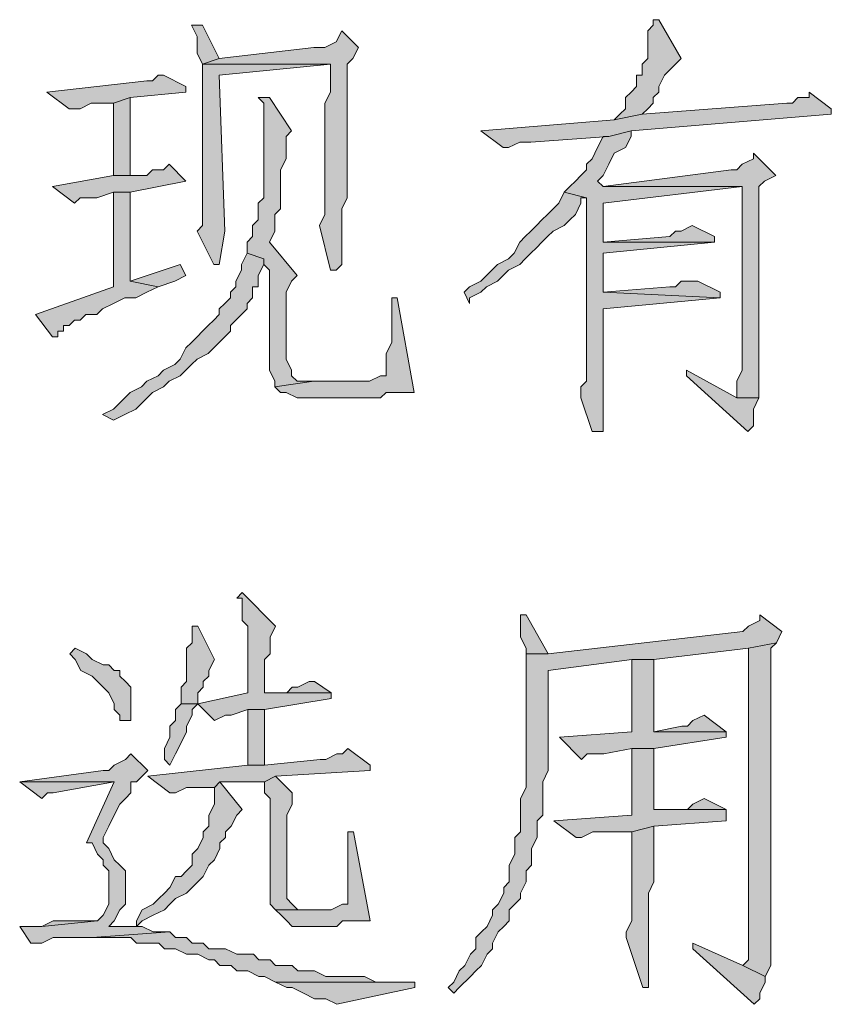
# Model space of a CAD drawing. Extents: x 566443 to 590371, y 3845226 to 3876576.
# Tile 18 of 221: x 586419.12 to 586425.29, y 3853869.07 to 3853876.56. Entities that reach past the tile are written whole.
import ezdxf

# ---------------------------------------------------------------- set-up
doc = ezdxf.new("R2010")
doc.units = 0
doc.layers.add('C00-00-00', color=7, linetype='CONTINUOUS')

msp = doc.modelspace()

# ---------------------------------------------------------------- hatches: boundary and pattern name
at = {"layer": 'C00-00-00'}
h = msp.add_hatch(color=256, dxfattribs=at)
h.dxf.hatch_style = 2
h.paths.add_polyline_path([(586420.5074, 3853876.5169), (586420.4228, 3853876.5169), (586420.4651, 3853876.4323), (586420.4651, 3853876.3053), (586420.5074, 3853876.2206), (586420.6344, 3853876.2629)])
h = msp.add_hatch(color=256, dxfattribs=at)
h.dxf.hatch_style = 2
h.paths.add_polyline_path([(586423.9788, 3853876.5593), (586423.9364, 3853876.5593), (586423.9364, 3853876.5169), (586423.8941, 3853876.4746), (586423.8941, 3853876.2629), (586423.8518, 3853876.2206), (586423.8518, 3853876.1359), (586423.8094, 3853876.1359), (586423.8094, 3853876.0513), (586423.7671, 3853876.0089), (586423.7248, 3853875.9666), (586423.7248, 3853875.8819), (586423.6824, 3853875.8396), (586423.6401, 3853875.7973), (586423.8518, 3853875.8396), (586423.8941, 3853875.8819), (586423.9364, 3853875.9243), (586423.9364, 3853875.9666), (586423.9788, 3853876.0089), (586423.9788, 3853876.0513), (586424.0211, 3853876.1359), (586424.0634, 3853876.1783), (586424.1058, 3853876.2206), (586424.1481, 3853876.2629)])
h = msp.add_hatch(color=256, dxfattribs=at)
h.dxf.hatch_style = 2
h.paths.add_polyline_path([(586421.5658, 3853876.4746), (586421.5234, 3853876.3899), (586421.4388, 3853876.3476), (586421.3541, 3853876.3476), (586420.6344, 3853876.2629), (586420.5074, 3853876.2206), (586421.4811, 3853876.2206), (586421.4811, 3853876.1359), (586421.4811, 3853876.0089), (586421.4388, 3853875.9243), (586421.4388, 3853875.1623), (586421.4388, 3853875.1199), (586421.4388, 3853875.0776), (586421.3964, 3853874.9929), (586421.4811, 3853874.6543), (586421.5234, 3853874.6543), (586421.5658, 3853874.6966), (586421.5658, 3853875.1199), (586421.6081, 3853875.2046), (586421.6081, 3853876.2206), (586421.6504, 3853876.2629), (586421.6928, 3853876.3476)])
h = msp.add_hatch(color=256, dxfattribs=at)
h.dxf.hatch_style = 2
h.paths.add_polyline_path([(586420.5074, 3853876.2206), (586420.5074, 3853874.9929), (586420.4651, 3853874.9506), (586420.5921, 3853874.6966), (586420.6344, 3853874.6966), (586420.6768, 3853874.9506), (586420.6344, 3853876.1359), (586421.4811, 3853876.2206)])
h = msp.add_hatch(color=256, dxfattribs=at)
h.dxf.hatch_style = 2
h.paths.add_polyline_path([(586420.2111, 3853876.1359), (586420.1688, 3853876.1359), (586420.1264, 3853876.0936), (586420.0841, 3853876.0936), (586419.3221, 3853876.0089), (586419.4914, 3853875.8819), (586419.5761, 3853875.8819), (586419.6608, 3853875.9243), (586419.8301, 3853875.9243), (586419.9571, 3853875.9666), (586420.3804, 3853876.0089), (586420.3804, 3853876.0513)])
h = msp.add_hatch(color=256, dxfattribs=at)
h.dxf.hatch_style = 2
h.paths.add_polyline_path([(586419.9571, 3853875.9666), (586419.8301, 3853875.9243), (586419.8301, 3853875.3739), (586419.9571, 3853875.3739)])
h = msp.add_hatch(color=256, dxfattribs=at)
h.dxf.hatch_style = 2
h.paths.add_polyline_path([(586421.0154, 3853875.9666), (586420.9308, 3853875.9666), (586420.9731, 3853875.9243), (586420.9731, 3853875.2046), (586420.9308, 3853875.1623), (586420.9308, 3853875.0353), (586420.8884, 3853874.9929), (586420.8884, 3853874.9083), (586420.8461, 3853874.8659), (586420.8461, 3853874.7813), (586420.9731, 3853874.7389), (586420.9731, 3853874.6966), (586421.0154, 3853874.6543), (586421.0154, 3853874.6119), (586421.0154, 3853874.5696), (586421.0154, 3853873.8923), (586421.0578, 3853873.8076), (586421.0578, 3853873.7653), (586421.3541, 3853873.8076), (586421.2271, 3853873.8076), (586421.1848, 3853873.8499), (586421.1848, 3853873.8923), (586421.1424, 3853873.9769), (586421.1424, 3853874.4849), (586421.1848, 3853874.5696), (586421.2271, 3853874.6119), (586421.0154, 3853874.8659), (586421.0578, 3853874.9506), (586421.0578, 3853875.0776), (586421.1001, 3853875.1199), (586421.1001, 3853875.4163), (586421.1424, 3853875.5009), (586421.1424, 3853875.6703), (586421.1848, 3853875.7126)])
h = msp.add_hatch(color=256, dxfattribs=at)
h.dxf.hatch_style = 2
h.paths.add_polyline_path([(586425.1218, 3853876.0089), (586425.1218, 3853875.9666), (586425.0371, 3853875.9666), (586424.9948, 3853875.9243), (586424.9524, 3853875.9243), (586423.8518, 3853875.8396), (586423.6401, 3853875.7973), (586422.6241, 3853875.7126), (586422.7934, 3853875.5856), (586422.8358, 3853875.5856), (586422.9204, 3853875.6279), (586423.0051, 3853875.6279), (586423.5978, 3853875.6703), (586423.7671, 3853875.7126), (586425.2911, 3853875.8396), (586425.2911, 3853875.8819)])
h = msp.add_hatch(color=256, dxfattribs=at)
h.dxf.hatch_style = 2
h.paths.add_polyline_path([(586423.7671, 3853875.7126), (586423.5978, 3853875.6703), (586423.5554, 3853875.6703), (586423.5131, 3853875.5856), (586423.4708, 3853875.5009), (586423.4284, 3853875.4586), (586423.4284, 3853875.4163), (586423.3861, 3853875.3739), (586423.3438, 3853875.3316), (586423.3014, 3853875.2893), (586423.2591, 3853875.2469), (586423.4284, 3853875.2046), (586423.4284, 3853874.2733), (586423.4284, 3853874.1886), (586423.4284, 3853873.8076), (586423.3861, 3853873.7653), (586423.3861, 3853873.6806), (586423.4708, 3853873.4266), (586423.5554, 3853873.4266), (586423.5554, 3853873.8499), (586423.5554, 3853874.3579), (586424.4444, 3853874.4426), (586423.5554, 3853874.4849), (586423.5554, 3853874.7813), (586424.4021, 3853874.8659), (586423.5554, 3853874.8659), (586423.5554, 3853875.1623), (586424.6138, 3853875.2893), (586423.5554, 3853875.2893), (586423.5131, 3853875.3316), (586423.5554, 3853875.3739), (586423.5978, 3853875.4586), (586423.6401, 3853875.5433), (586423.7248, 3853875.5856), (586423.7671, 3853875.6703)])
h = msp.add_hatch(color=256, dxfattribs=at)
h.dxf.hatch_style = 2
h.paths.add_polyline_path([(586424.6984, 3853875.5433), (586424.6984, 3853875.5009), (586424.6138, 3853875.4586), (586424.5714, 3853875.4163), (586424.5291, 3853875.4163), (586423.5554, 3853875.2893), (586424.6138, 3853875.2893), (586424.6138, 3853873.8923), (586424.5714, 3853873.8076), (586424.5714, 3853873.6806), (586424.7408, 3853873.6806), (586424.7408, 3853874.8659), (586424.7408, 3853874.9506), (586424.7408, 3853875.2893), (586424.7831, 3853875.3316), (586424.8678, 3853875.3739)])
h = msp.add_hatch(color=256, dxfattribs=at)
h.dxf.hatch_style = 2
h.paths.add_polyline_path([(586420.2534, 3853875.4586), (586420.2111, 3853875.4163), (586420.1264, 3853875.4163), (586420.0841, 3853875.3739), (586419.8301, 3853875.3739), (586419.3644, 3853875.2893), (586419.5338, 3853875.1623), (586419.5761, 3853875.2046), (586419.7031, 3853875.2046), (586419.8301, 3853875.2469), (586419.9571, 3853875.2469), (586420.3804, 3853875.3316)])
h = msp.add_hatch(color=256, dxfattribs=at)
h.dxf.hatch_style = 2
h.paths.add_polyline_path([(586419.9571, 3853875.2469), (586419.8301, 3853875.2469), (586419.8301, 3853874.5273), (586419.2374, 3853874.3156), (586419.3644, 3853874.1463), (586419.4068, 3853874.1463), (586419.4068, 3853874.1886), (586419.4491, 3853874.1886), (586419.4491, 3853874.2309), (586419.4914, 3853874.2309), (586419.5338, 3853874.2733), (586419.5761, 3853874.2733), (586419.6184, 3853874.3156), (586419.7031, 3853874.3156), (586419.7454, 3853874.3579), (586419.8301, 3853874.4003), (586419.9148, 3853874.4426), (586419.9994, 3853874.4426), (586420.0841, 3853874.4849), (586420.1688, 3853874.5273), (586419.9571, 3853874.5696)])
h = msp.add_hatch(color=256, dxfattribs=at)
h.dxf.hatch_style = 2
h.paths.add_polyline_path([(586423.2591, 3853875.2469), (586423.2168, 3853875.1623), (586423.1744, 3853875.1199), (586423.1321, 3853875.0776), (586423.0898, 3853875.0353), (586423.0474, 3853874.9929), (586423.0051, 3853874.9506), (586422.9628, 3853874.9083), (586422.9204, 3853874.8659), (586422.8781, 3853874.7813), (586422.8358, 3853874.7389), (586422.7511, 3853874.6966), (586422.7088, 3853874.6543), (586422.6664, 3853874.6119), (586422.6241, 3853874.5696), (586422.5394, 3853874.5273), (586422.4971, 3853874.4849), (586422.5394, 3853874.4003), (586422.5394, 3853874.4426), (586422.6241, 3853874.4849), (586422.6664, 3853874.5273), (586422.7511, 3853874.5696), (586422.7934, 3853874.6119), (586422.8358, 3853874.6543), (586422.9204, 3853874.6966), (586422.9628, 3853874.7389), (586423.0051, 3853874.7813), (586423.0474, 3853874.8236), (586423.0898, 3853874.8659), (586423.1321, 3853874.9083), (586423.1744, 3853874.9506), (586423.2591, 3853874.9929), (586423.3014, 3853875.0353), (586423.3438, 3853875.0776), (586423.3861, 3853875.1623), (586423.3861, 3853875.2046), (586423.4284, 3853875.2046)])
h = msp.add_hatch(color=256, dxfattribs=at)
h.dxf.hatch_style = 2
h.paths.add_polyline_path([(586424.2328, 3853874.9929), (586424.1481, 3853874.9506), (586424.1058, 3853874.9506), (586424.0634, 3853874.9083), (586423.5554, 3853874.8659), (586424.4021, 3853874.8659), (586424.4021, 3853874.9083)])
h = msp.add_hatch(color=256, dxfattribs=at)
h.dxf.hatch_style = 2
h.paths.add_polyline_path([(586420.8461, 3853874.7813), (586420.8038, 3853874.6966), (586420.8038, 3853874.6543), (586420.7614, 3853874.5696), (586420.7614, 3853874.5273), (586420.7191, 3853874.4849), (586420.7191, 3853874.4426), (586420.6768, 3853874.4003), (586420.6344, 3853874.3579), (586420.6344, 3853874.3156), (586420.5921, 3853874.2733), (586420.5498, 3853874.2309), (586420.5074, 3853874.1886), (586420.4651, 3853874.1463), (586420.4228, 3853874.1039), (586420.3804, 3853874.0616), (586420.3381, 3853873.9769), (586420.2958, 3853873.9346), (586420.2111, 3853873.8923), (586420.1688, 3853873.8499), (586420.0841, 3853873.8076), (586420.0418, 3853873.7653), (586419.9571, 3853873.7229), (586419.9148, 3853873.6806), (586419.8301, 3853873.5959), (586419.7454, 3853873.5536), (586419.8301, 3853873.5113), (586419.9148, 3853873.5536), (586419.9994, 3853873.5959), (586420.0418, 3853873.6383), (586420.1264, 3853873.7229), (586420.2111, 3853873.7653), (586420.2534, 3853873.8076), (586420.3381, 3853873.8499), (586420.3804, 3853873.8923), (586420.4228, 3853873.9346), (586420.4651, 3853873.9769), (586420.5498, 3853874.0193), (586420.5921, 3853874.0616), (586420.6344, 3853874.1039), (586420.6768, 3853874.1463), (586420.7191, 3853874.1886), (586420.7191, 3853874.2309), (586420.7614, 3853874.2733), (586420.8038, 3853874.3156), (586420.8461, 3853874.3579), (586420.8461, 3853874.4003), (586420.8884, 3853874.4426), (586420.8884, 3853874.5273), (586420.9308, 3853874.5273), (586420.9308, 3853874.6119), (586420.9731, 3853874.6966), (586420.9731, 3853874.7389)])
h = msp.add_hatch(color=256, dxfattribs=at)
h.dxf.hatch_style = 2
h.paths.add_polyline_path([(586420.3381, 3853874.6966), (586419.9571, 3853874.5696), (586420.1688, 3853874.5273), (586420.2958, 3853874.5696), (586420.3804, 3853874.6119)])
h = msp.add_hatch(color=256, dxfattribs=at)
h.dxf.hatch_style = 2
h.paths.add_polyline_path([(586424.2751, 3853874.5696), (586424.1481, 3853874.5696), (586424.1058, 3853874.5273), (586424.0634, 3853874.5273), (586423.5554, 3853874.4849), (586424.4444, 3853874.4426), (586424.4444, 3853874.4849)])
h = msp.add_hatch(color=256, dxfattribs=at)
h.dxf.hatch_style = 2
h.paths.add_polyline_path([(586421.9891, 3853874.4426), (586421.9468, 3853874.4426), (586421.9468, 3853874.4003), (586421.9468, 3853874.1039), (586421.9044, 3853874.0193), (586421.9044, 3853873.8499), (586421.8621, 3853873.8499), (586421.7774, 3853873.8076), (586421.3541, 3853873.8076), (586421.0578, 3853873.7653), (586421.1001, 3853873.7229), (586421.1424, 3853873.7229), (586421.2271, 3853873.6806), (586421.8621, 3853873.6806), (586421.9044, 3853873.7229), (586422.1161, 3853873.7229)])
h = msp.add_hatch(color=256, dxfattribs=at)
h.dxf.hatch_style = 2
h.paths.add_polyline_path([(586424.1904, 3853873.8923), (586424.1904, 3853873.8499), (586424.6561, 3853873.4266), (586424.6984, 3853873.4689), (586424.6984, 3853873.5959), (586424.7408, 3853873.6806), (586424.5714, 3853873.6806)])
h = msp.add_hatch(color=256, dxfattribs=at)
h.dxf.hatch_style = 2
h.paths.add_polyline_path([(586420.8092, 3853872.1989), (586420.7669, 3853872.1566), (586420.8092, 3853872.1566), (586420.8092, 3853872.0719), (586420.8092, 3853871.9873), (586420.8516, 3853871.9449), (586420.8516, 3853871.4369), (586420.4706, 3853871.3523), (586420.3436, 3853871.3523), (586420.4706, 3853871.3523), (586420.5976, 3853871.2253), (586420.6822, 3853871.2676), (586420.7246, 3853871.2676), (586420.8516, 3853871.3099), (586420.9786, 3853871.3099), (586421.4866, 3853871.3946), (586421.4866, 3853871.4369), (586420.9786, 3853871.4369), (586420.9786, 3853871.6486), (586420.9786, 3853871.6909), (586421.0209, 3853871.7333), (586421.0209, 3853871.8603), (586421.0632, 3853871.9449)])
h = msp.add_hatch(color=256, dxfattribs=at)
h.dxf.hatch_style = 2
h.paths.add_polyline_path([(586424.7462, 3853872.0296), (586424.7462, 3853871.9873), (586424.6616, 3853871.9449), (586424.6192, 3853871.9026), (586423.1376, 3853871.7333), (586422.9682, 3853871.7333), (586422.9682, 3853871.6909), (586422.9682, 3853870.7173), (586422.9259, 3853870.6326), (586422.9259, 3853870.5903), (586422.9259, 3853870.5056), (586422.9259, 3853870.3786), (586422.8836, 3853870.3363), (586422.8836, 3853870.2093), (586422.8412, 3853870.1246), (586422.8412, 3853869.9976), (586422.7989, 3853869.9553), (586422.7989, 3853869.9129), (586422.7566, 3853869.8283), (586422.7142, 3853869.7859), (586422.7142, 3853869.7436), (586422.6719, 3853869.6589), (586422.6296, 3853869.6166), (586422.5872, 3853869.5743), (586422.5872, 3853869.4896), (586422.5449, 3853869.4473), (586422.5026, 3853869.3626), (586422.4602, 3853869.3203), (586422.4179, 3853869.2356), (586422.3756, 3853869.1933), (586422.4179, 3853869.1509), (586422.4602, 3853869.1933), (586422.5449, 3853869.2779), (586422.5872, 3853869.3203), (586422.6296, 3853869.3626), (586422.6719, 3853869.4473), (586422.7142, 3853869.4896), (586422.7142, 3853869.5319), (586422.7566, 3853869.6166), (586422.7989, 3853869.6589), (586422.8412, 3853869.7013), (586422.8412, 3853869.7859), (586422.8836, 3853869.8283), (586422.9259, 3853869.8706), (586422.9259, 3853869.9129), (586422.9682, 3853869.9976), (586422.9682, 3853870.0823), (586423.0106, 3853870.1246), (586423.0106, 3853870.2516), (586423.0529, 3853870.3363), (586423.0529, 3853870.4633), (586423.0952, 3853870.5056), (586423.0952, 3853870.7596), (586423.1376, 3853870.8443), (586423.1376, 3853871.6063), (586423.7726, 3853871.6909), (586423.9419, 3853871.6909), (586424.6616, 3853871.7756), (586424.8732, 3853871.8179), (586424.9156, 3853871.9026)])
h = msp.add_hatch(color=256, dxfattribs=at)
h.dxf.hatch_style = 2
h.paths.add_polyline_path([(586422.9682, 3853872.0296), (586422.9259, 3853872.0296), (586422.9259, 3853871.9449), (586422.9259, 3853871.8603), (586422.9682, 3853871.7756), (586422.9682, 3853871.7333), (586423.1376, 3853871.7333)])
h = msp.add_hatch(color=256, dxfattribs=at)
h.dxf.hatch_style = 2
h.paths.add_polyline_path([(586420.4706, 3853871.9449), (586420.4282, 3853871.9449), (586420.4282, 3853871.9026), (586420.4282, 3853871.8179), (586420.3859, 3853871.7756), (586420.3859, 3853871.5216), (586420.3436, 3853871.4793), (586420.3436, 3853871.3523), (586420.4706, 3853871.3523), (586420.4706, 3853871.4369), (586420.5129, 3853871.4793), (586420.5129, 3853871.5216), (586420.5552, 3853871.5639), (586420.5552, 3853871.6063), (586420.5976, 3853871.6909)])
h = msp.add_hatch(color=256, dxfattribs=at)
h.dxf.hatch_style = 2
h.paths.add_polyline_path([(586419.5392, 3853871.7756), (586419.4969, 3853871.7333), (586419.5392, 3853871.6909), (586419.5816, 3853871.6063), (586419.6662, 3853871.5639), (586419.7086, 3853871.5216), (586419.7509, 3853871.4793), (586419.7932, 3853871.4369), (586419.8356, 3853871.3523), (586419.8356, 3853871.3099), (586419.8779, 3853871.2676), (586419.8779, 3853871.2253), (586419.9626, 3853871.2253), (586419.9626, 3853871.4793), (586419.9202, 3853871.5216), (586419.8779, 3853871.5639), (586419.8779, 3853871.6063), (586419.8356, 3853871.6063), (586419.7932, 3853871.6486), (586419.7509, 3853871.6486), (586419.6662, 3853871.6909), (586419.6239, 3853871.7333)])
h = msp.add_hatch(color=256, dxfattribs=at)
h.dxf.hatch_style = 2
h.paths.add_polyline_path([(586424.8732, 3853871.8179), (586424.6616, 3853871.7756), (586424.6616, 3853869.4049), (586424.6192, 3853869.3626), (586424.7886, 3853869.2779), (586424.8309, 3853869.3626), (586424.8309, 3853871.0136), (586424.8309, 3853871.0559), (586424.8309, 3853871.7756)])
h = msp.add_hatch(color=256, dxfattribs=at)
h.dxf.hatch_style = 2
h.paths.add_polyline_path([(586423.9419, 3853871.6909), (586423.7726, 3853871.6909), (586423.7726, 3853871.6486), (586423.7726, 3853871.1406), (586423.2222, 3853871.0983), (586423.3916, 3853870.9289), (586423.4339, 3853870.9713), (586423.5609, 3853870.9713), (586423.7726, 3853871.0136), (586423.9419, 3853871.0136), (586424.4922, 3853871.0983), (586424.4922, 3853871.1406), (586423.9419, 3853871.1406)])
h = msp.add_hatch(color=256, dxfattribs=at)
h.dxf.hatch_style = 2
h.paths.add_polyline_path([(586421.3596, 3853871.5216), (586421.3172, 3853871.5216), (586421.2326, 3853871.4793), (586421.1902, 3853871.4793), (586421.1479, 3853871.4369), (586420.9786, 3853871.4369), (586421.4866, 3853871.4369)])
h = msp.add_hatch(color=256, dxfattribs=at)
h.dxf.hatch_style = 2
h.paths.add_polyline_path([(586420.3436, 3853871.3523), (586420.3012, 3853871.3099), (586420.3012, 3853871.2253), (586420.2589, 3853871.1829), (586420.2589, 3853871.0983), (586420.2166, 3853871.0136), (586420.2166, 3853870.9289), (586420.2589, 3853870.8866), (586420.3012, 3853870.9713), (586420.3436, 3853871.0559), (586420.3859, 3853871.1406), (586420.3859, 3853871.1829), (586420.4282, 3853871.2676), (586420.4282, 3853871.3099), (586420.4706, 3853871.3523)])
h = msp.add_hatch(color=256, dxfattribs=at)
h.dxf.hatch_style = 2
h.paths.add_polyline_path([(586420.9786, 3853871.3099), (586420.8516, 3853871.3099), (586420.8516, 3853870.8866), (586420.9786, 3853870.8866), (586420.9786, 3853870.9713)])
h = msp.add_hatch(color=256, dxfattribs=at)
h.dxf.hatch_style = 2
h.paths.add_polyline_path([(586424.3229, 3853871.2676), (586424.2382, 3853871.2253), (586424.1959, 3853871.1829), (586424.1536, 3853871.1829), (586423.9419, 3853871.1406), (586424.4922, 3853871.1406)])
h = msp.add_hatch(color=256, dxfattribs=at)
h.dxf.hatch_style = 2
h.paths.add_polyline_path([(586419.9626, 3853870.9713), (586419.9202, 3853870.9289), (586419.8356, 3853870.8866), (586419.7932, 3853870.8443), (586419.7509, 3853870.8443), (586419.1159, 3853870.7596), (586419.8356, 3853870.7596), (586419.6239, 3853870.2939), (586419.6662, 3853870.2939), (586419.7086, 3853870.2093), (586419.7509, 3853870.1669), (586419.7509, 3853870.1246), (586419.7932, 3853870.0823), (586419.7932, 3853869.8283), (586419.7509, 3853869.7436), (586419.7086, 3853869.7013), (586419.2852, 3853869.6589), (586419.1159, 3853869.6589), (586419.2006, 3853869.5319), (586419.2429, 3853869.5319), (586419.2852, 3853869.5319), (586419.3699, 3853869.5743), (586419.6662, 3853869.5743), (586420.2589, 3853869.6166), (586420.1319, 3853869.6166), (586420.0472, 3853869.6589), (586419.7932, 3853869.6589), (586419.8356, 3853869.7013), (586419.8779, 3853869.7859), (586419.9202, 3853869.8283), (586419.9202, 3853870.0823), (586419.8779, 3853870.1246), (586419.8356, 3853870.1669), (586419.7932, 3853870.2516), (586419.7509, 3853870.2939), (586419.7509, 3853870.3363), (586419.7932, 3853870.4209), (586419.8356, 3853870.5056), (586419.8779, 3853870.5903), (586419.9202, 3853870.6326), (586419.9626, 3853870.6749), (586419.9626, 3853870.7596), (586420.0049, 3853870.7596), (586420.0896, 3853870.8443)])
h = msp.add_hatch(color=256, dxfattribs=at)
h.dxf.hatch_style = 2
h.paths.add_polyline_path([(586421.6136, 3853871.0136), (586421.5712, 3853870.9713), (586421.5289, 3853870.9713), (586421.4442, 3853870.9289), (586421.4019, 3853870.9289), (586420.9786, 3853870.8866), (586420.8516, 3853870.8866), (586420.0896, 3853870.8019), (586420.2589, 3853870.6749), (586420.3012, 3853870.6749), (586420.3859, 3853870.7173), (586420.5976, 3853870.7173), (586420.6399, 3853870.7596), (586420.9786, 3853870.7596), (586421.0632, 3853870.8019), (586421.7829, 3853870.8443), (586421.7829, 3853870.8866)])
h = msp.add_hatch(color=256, dxfattribs=at)
h.dxf.hatch_style = 2
h.paths.add_polyline_path([(586423.9419, 3853871.0136), (586423.7726, 3853871.0136), (586423.7726, 3853870.9713), (586423.7726, 3853870.5056), (586423.1799, 3853870.4633), (586423.3492, 3853870.3363), (586423.3916, 3853870.3363), (586423.4762, 3853870.3786), (586423.7726, 3853870.3786), (586423.9419, 3853870.4209), (586424.4922, 3853870.4633), (586424.4922, 3853870.5479), (586423.9419, 3853870.5479)])
h = msp.add_hatch(color=256, dxfattribs=at)
h.dxf.hatch_style = 2
h.paths.add_polyline_path([(586421.0632, 3853870.8019), (586420.9786, 3853870.7596), (586420.9786, 3853870.6749), (586421.0209, 3853870.6326), (586421.0209, 3853869.8283), (586421.0632, 3853869.7859), (586421.3172, 3853869.7859), (586421.2326, 3853869.7859), (586421.1902, 3853869.8283), (586421.1479, 3853869.8706), (586421.1479, 3853870.5056), (586421.1902, 3853870.5903), (586421.1902, 3853870.6749)])
h = msp.add_hatch(color=256, dxfattribs=at)
h.dxf.hatch_style = 2
h.paths.add_polyline_path([(586419.1159, 3853870.7596), (586419.2852, 3853870.6326), (586419.3276, 3853870.6749), (586419.3699, 3853870.6749), (586419.8356, 3853870.7596)])
h = msp.add_hatch(color=256, dxfattribs=at)
h.dxf.hatch_style = 2
h.paths.add_polyline_path([(586420.6399, 3853870.7596), (586420.5976, 3853870.7173), (586420.5976, 3853870.5903), (586420.5552, 3853870.5056), (586420.5552, 3853870.4209), (586420.5129, 3853870.3786), (586420.5129, 3853870.3363), (586420.4706, 3853870.2516), (586420.4282, 3853870.2093), (586420.4282, 3853870.1246), (586420.3859, 3853870.0823), (586420.3436, 3853870.0399), (586420.3012, 3853870.0399), (586420.2589, 3853869.9553), (586420.2166, 3853869.9129), (586420.1742, 3853869.8706), (586420.1319, 3853869.8283), (586420.0472, 3853869.7859), (586420.0049, 3853869.7013), (586420.0049, 3853869.6589), (586420.0472, 3853869.7013), (586420.1319, 3853869.7436), (586420.2166, 3853869.7859), (586420.2589, 3853869.8283), (586420.3012, 3853869.8706), (586420.3859, 3853869.9129), (586420.4282, 3853869.9553), (586420.4706, 3853869.9976), (586420.5129, 3853870.0399), (586420.5552, 3853870.1246), (586420.5976, 3853870.1669), (586420.6399, 3853870.2516), (586420.6399, 3853870.2939), (586420.6822, 3853870.3363), (586420.6822, 3853870.3786), (586420.7246, 3853870.4209), (586420.7669, 3853870.5056), (586420.8092, 3853870.5479)])
h = msp.add_hatch(color=256, dxfattribs=at)
h.dxf.hatch_style = 2
h.paths.add_polyline_path([(586424.3229, 3853870.6326), (586424.2382, 3853870.5903), (586424.1959, 3853870.5479), (586423.9419, 3853870.5479), (586424.4922, 3853870.5479)])
h = msp.add_hatch(color=256, dxfattribs=at)
h.dxf.hatch_style = 2
h.paths.add_polyline_path([(586423.9419, 3853870.4209), (586423.7726, 3853870.3786), (586423.7726, 3853869.7013), (586423.7302, 3853869.6166), (586423.7302, 3853869.5743), (586423.8572, 3853869.1933), (586423.8996, 3853869.1933), (586423.8996, 3853869.2356), (586423.8996, 3853869.9129), (586423.9419, 3853869.9976)])
h = msp.add_hatch(color=256, dxfattribs=at)
h.dxf.hatch_style = 2
h.paths.add_polyline_path([(586421.6559, 3853870.3786), (586421.6136, 3853870.3786), (586421.6136, 3853870.3363), (586421.6136, 3853869.8283), (586421.5712, 3853869.8283), (586421.4866, 3853869.7859), (586421.0632, 3853869.7859), (586421.1056, 3853869.7436), (586421.1479, 3853869.7013), (586421.1902, 3853869.6589), (586421.5289, 3853869.6589), (586421.5712, 3853869.7013), (586421.7829, 3853869.7013)])
h = msp.add_hatch(color=256, dxfattribs=at)
h.dxf.hatch_style = 2
h.paths.add_polyline_path([(586419.5392, 3853869.7013), (586419.3699, 3853869.7013), (586419.2852, 3853869.6589), (586419.7086, 3853869.7013)])
h = msp.add_hatch(color=256, dxfattribs=at)
h.dxf.hatch_style = 2
h.paths.add_polyline_path([(586420.2589, 3853869.6166), (586419.6662, 3853869.5743), (586419.9626, 3853869.5743), (586420.0049, 3853869.5319), (586420.1742, 3853869.5319), (586420.2166, 3853869.4896), (586420.3012, 3853869.4896), (586420.3859, 3853869.4473), (586420.4706, 3853869.4473), (586420.5552, 3853869.4049), (586420.5976, 3853869.4049), (586420.6399, 3853869.3626), (586420.7246, 3853869.3626), (586420.7669, 3853869.3203), (586420.8516, 3853869.3203), (586420.9362, 3853869.2779), (586420.9786, 3853869.2779), (586421.0632, 3853869.2356), (586422.0369, 3853869.2356), (586421.9522, 3853869.2356), (586421.8252, 3853869.2356), (586421.7406, 3853869.2779), (586421.4442, 3853869.2779), (586421.3596, 3853869.3203), (586421.2326, 3853869.3203), (586421.1902, 3853869.3626), (586421.0632, 3853869.3626), (586421.0209, 3853869.4049), (586420.9362, 3853869.4049), (586420.8939, 3853869.4473), (586420.7669, 3853869.4473), (586420.6822, 3853869.4896), (586420.5552, 3853869.4896), (586420.5129, 3853869.5319), (586420.4282, 3853869.5319), (586420.3859, 3853869.5743), (586420.3012, 3853869.5743)])
h = msp.add_hatch(color=256, dxfattribs=at)
h.dxf.hatch_style = 2
h.paths.add_polyline_path([(586424.2382, 3853869.5319), (586424.2382, 3853869.4896), (586424.7039, 3853869.0663), (586424.7462, 3853869.1086), (586424.7462, 3853869.1509), (586424.7886, 3853869.2356), (586424.7886, 3853869.2779), (586424.6192, 3853869.3626)])
h = msp.add_hatch(color=256, dxfattribs=at)
h.dxf.hatch_style = 2
h.paths.add_polyline_path([(586422.1216, 3853869.2356), (586421.0632, 3853869.2356), (586421.1479, 3853869.1933), (586421.1902, 3853869.1933), (586421.2749, 3853869.1509), (586421.3596, 3853869.1086), (586421.4442, 3853869.1086), (586421.5289, 3853869.0663), (586422.1216, 3853869.1933)])

# ---------------------------------------------------------------- linework, layer by layer
at = {"layer": 'C00-00-00', "lineweight": 0}
for points in [[(586420.5074, 3853876.5169), (586420.4228, 3853876.5169), (586420.4651, 3853876.4323), (586420.4651, 3853876.3053), (586420.5074, 3853876.2206), (586420.6344, 3853876.2629)], [(586423.9788, 3853876.5593), (586423.9364, 3853876.5593), (586423.9364, 3853876.5169), (586423.8941, 3853876.4746), (586423.8941, 3853876.2629), (586423.8518, 3853876.2206), (586423.8518, 3853876.1359), (586423.8094, 3853876.1359), (586423.8094, 3853876.0513), (586423.7671, 3853876.0089), (586423.7248, 3853875.9666), (586423.7248, 3853875.8819), (586423.6824, 3853875.8396), (586423.6401, 3853875.7973), (586423.8518, 3853875.8396), (586423.8941, 3853875.8819), (586423.9364, 3853875.9243), (586423.9364, 3853875.9666), (586423.9788, 3853876.0089), (586423.9788, 3853876.0513), (586424.0211, 3853876.1359), (586424.0634, 3853876.1783), (586424.1058, 3853876.2206), (586424.1481, 3853876.2629)], [(586421.5658, 3853876.4746), (586421.5234, 3853876.3899), (586421.4388, 3853876.3476), (586421.3541, 3853876.3476), (586420.6344, 3853876.2629), (586420.5074, 3853876.2206), (586421.4811, 3853876.2206), (586421.4811, 3853876.1359), (586421.4811, 3853876.0089), (586421.4388, 3853875.9243), (586421.4388, 3853875.1623), (586421.4388, 3853875.1199), (586421.4388, 3853875.0776), (586421.3964, 3853874.9929), (586421.4811, 3853874.6543), (586421.5234, 3853874.6543), (586421.5658, 3853874.6966), (586421.5658, 3853875.1199), (586421.6081, 3853875.2046), (586421.6081, 3853876.2206), (586421.6504, 3853876.2629), (586421.6928, 3853876.3476)], [(586420.5074, 3853876.2206), (586420.5074, 3853874.9929), (586420.4651, 3853874.9506), (586420.5921, 3853874.6966), (586420.6344, 3853874.6966), (586420.6768, 3853874.9506), (586420.6344, 3853876.1359), (586421.4811, 3853876.2206)], [(586420.2111, 3853876.1359), (586420.1688, 3853876.1359), (586420.1264, 3853876.0936), (586420.0841, 3853876.0936), (586419.3221, 3853876.0089), (586419.4914, 3853875.8819), (586419.5761, 3853875.8819), (586419.6608, 3853875.9243), (586419.8301, 3853875.9243), (586419.9571, 3853875.9666), (586420.3804, 3853876.0089), (586420.3804, 3853876.0513)], [(586419.9571, 3853875.9666), (586419.8301, 3853875.9243), (586419.8301, 3853875.3739), (586419.9571, 3853875.3739)], [(586421.0154, 3853875.9666), (586420.9308, 3853875.9666), (586420.9731, 3853875.9243), (586420.9731, 3853875.2046), (586420.9308, 3853875.1623), (586420.9308, 3853875.0353), (586420.8884, 3853874.9929), (586420.8884, 3853874.9083), (586420.8461, 3853874.8659), (586420.8461, 3853874.7813), (586420.9731, 3853874.7389), (586420.9731, 3853874.6966), (586421.0154, 3853874.6543), (586421.0154, 3853874.6119), (586421.0154, 3853874.5696), (586421.0154, 3853873.8923), (586421.0578, 3853873.8076), (586421.0578, 3853873.7653), (586421.3541, 3853873.8076), (586421.2271, 3853873.8076), (586421.1848, 3853873.8499), (586421.1848, 3853873.8923), (586421.1424, 3853873.9769), (586421.1424, 3853874.4849), (586421.1848, 3853874.5696), (586421.2271, 3853874.6119), (586421.0154, 3853874.8659), (586421.0578, 3853874.9506), (586421.0578, 3853875.0776), (586421.1001, 3853875.1199), (586421.1001, 3853875.4163), (586421.1424, 3853875.5009), (586421.1424, 3853875.6703), (586421.1848, 3853875.7126)], [(586425.1218, 3853876.0089), (586425.1218, 3853875.9666), (586425.0371, 3853875.9666), (586424.9948, 3853875.9243), (586424.9524, 3853875.9243), (586423.8518, 3853875.8396), (586423.6401, 3853875.7973), (586422.6241, 3853875.7126), (586422.7934, 3853875.5856), (586422.8358, 3853875.5856), (586422.9204, 3853875.6279), (586423.0051, 3853875.6279), (586423.5978, 3853875.6703), (586423.7671, 3853875.7126), (586425.2911, 3853875.8396), (586425.2911, 3853875.8819)], [(586423.7671, 3853875.7126), (586423.5978, 3853875.6703), (586423.5554, 3853875.6703), (586423.5131, 3853875.5856), (586423.4708, 3853875.5009), (586423.4284, 3853875.4586), (586423.4284, 3853875.4163), (586423.3861, 3853875.3739), (586423.3438, 3853875.3316), (586423.3014, 3853875.2893), (586423.2591, 3853875.2469), (586423.4284, 3853875.2046), (586423.4284, 3853874.2733), (586423.4284, 3853874.1886), (586423.4284, 3853873.8076), (586423.3861, 3853873.7653), (586423.3861, 3853873.6806), (586423.4708, 3853873.4266), (586423.5554, 3853873.4266), (586423.5554, 3853873.8499), (586423.5554, 3853874.3579), (586424.4444, 3853874.4426), (586423.5554, 3853874.4849), (586423.5554, 3853874.7813), (586424.4021, 3853874.8659), (586423.5554, 3853874.8659), (586423.5554, 3853875.1623), (586424.6138, 3853875.2893), (586423.5554, 3853875.2893), (586423.5131, 3853875.3316), (586423.5554, 3853875.3739), (586423.5978, 3853875.4586), (586423.6401, 3853875.5433), (586423.7248, 3853875.5856), (586423.7671, 3853875.6703)], [(586424.6984, 3853875.5433), (586424.6984, 3853875.5009), (586424.6138, 3853875.4586), (586424.5714, 3853875.4163), (586424.5291, 3853875.4163), (586423.5554, 3853875.2893), (586424.6138, 3853875.2893), (586424.6138, 3853873.8923), (586424.5714, 3853873.8076), (586424.5714, 3853873.6806), (586424.7408, 3853873.6806), (586424.7408, 3853874.8659), (586424.7408, 3853874.9506), (586424.7408, 3853875.2893), (586424.7831, 3853875.3316), (586424.8678, 3853875.3739)], [(586420.2534, 3853875.4586), (586420.2111, 3853875.4163), (586420.1264, 3853875.4163), (586420.0841, 3853875.3739), (586419.8301, 3853875.3739), (586419.3644, 3853875.2893), (586419.5338, 3853875.1623), (586419.5761, 3853875.2046), (586419.7031, 3853875.2046), (586419.8301, 3853875.2469), (586419.9571, 3853875.2469), (586420.3804, 3853875.3316)], [(586419.9571, 3853875.2469), (586419.8301, 3853875.2469), (586419.8301, 3853874.5273), (586419.2374, 3853874.3156), (586419.3644, 3853874.1463), (586419.4068, 3853874.1463), (586419.4068, 3853874.1886), (586419.4491, 3853874.1886), (586419.4491, 3853874.2309), (586419.4914, 3853874.2309), (586419.5338, 3853874.2733), (586419.5761, 3853874.2733), (586419.6184, 3853874.3156), (586419.7031, 3853874.3156), (586419.7454, 3853874.3579), (586419.8301, 3853874.4003), (586419.9148, 3853874.4426), (586419.9994, 3853874.4426), (586420.0841, 3853874.4849), (586420.1688, 3853874.5273), (586419.9571, 3853874.5696)], [(586423.2591, 3853875.2469), (586423.2168, 3853875.1623), (586423.1744, 3853875.1199), (586423.1321, 3853875.0776), (586423.0898, 3853875.0353), (586423.0474, 3853874.9929), (586423.0051, 3853874.9506), (586422.9628, 3853874.9083), (586422.9204, 3853874.8659), (586422.8781, 3853874.7813), (586422.8358, 3853874.7389), (586422.7511, 3853874.6966), (586422.7088, 3853874.6543), (586422.6664, 3853874.6119), (586422.6241, 3853874.5696), (586422.5394, 3853874.5273), (586422.4971, 3853874.4849), (586422.5394, 3853874.4003), (586422.5394, 3853874.4426), (586422.6241, 3853874.4849), (586422.6664, 3853874.5273), (586422.7511, 3853874.5696), (586422.7934, 3853874.6119), (586422.8358, 3853874.6543), (586422.9204, 3853874.6966), (586422.9628, 3853874.7389), (586423.0051, 3853874.7813), (586423.0474, 3853874.8236), (586423.0898, 3853874.8659), (586423.1321, 3853874.9083), (586423.1744, 3853874.9506), (586423.2591, 3853874.9929), (586423.3014, 3853875.0353), (586423.3438, 3853875.0776), (586423.3861, 3853875.1623), (586423.3861, 3853875.2046), (586423.4284, 3853875.2046)], [(586424.2328, 3853874.9929), (586424.1481, 3853874.9506), (586424.1058, 3853874.9506), (586424.0634, 3853874.9083), (586423.5554, 3853874.8659), (586424.4021, 3853874.8659), (586424.4021, 3853874.9083)], [(586420.8461, 3853874.7813), (586420.8038, 3853874.6966), (586420.8038, 3853874.6543), (586420.7614, 3853874.5696), (586420.7614, 3853874.5273), (586420.7191, 3853874.4849), (586420.7191, 3853874.4426), (586420.6768, 3853874.4003), (586420.6344, 3853874.3579), (586420.6344, 3853874.3156), (586420.5921, 3853874.2733), (586420.5498, 3853874.2309), (586420.5074, 3853874.1886), (586420.4651, 3853874.1463), (586420.4228, 3853874.1039), (586420.3804, 3853874.0616), (586420.3381, 3853873.9769), (586420.2958, 3853873.9346), (586420.2111, 3853873.8923), (586420.1688, 3853873.8499), (586420.0841, 3853873.8076), (586420.0418, 3853873.7653), (586419.9571, 3853873.7229), (586419.9148, 3853873.6806), (586419.8301, 3853873.5959), (586419.7454, 3853873.5536), (586419.8301, 3853873.5113), (586419.9148, 3853873.5536), (586419.9994, 3853873.5959), (586420.0418, 3853873.6383), (586420.1264, 3853873.7229), (586420.2111, 3853873.7653), (586420.2534, 3853873.8076), (586420.3381, 3853873.8499), (586420.3804, 3853873.8923), (586420.4228, 3853873.9346), (586420.4651, 3853873.9769), (586420.5498, 3853874.0193), (586420.5921, 3853874.0616), (586420.6344, 3853874.1039), (586420.6768, 3853874.1463), (586420.7191, 3853874.1886), (586420.7191, 3853874.2309), (586420.7614, 3853874.2733), (586420.8038, 3853874.3156), (586420.8461, 3853874.3579), (586420.8461, 3853874.4003), (586420.8884, 3853874.4426), (586420.8884, 3853874.5273), (586420.9308, 3853874.5273), (586420.9308, 3853874.6119), (586420.9731, 3853874.6966), (586420.9731, 3853874.7389)], [(586420.3381, 3853874.6966), (586419.9571, 3853874.5696), (586420.1688, 3853874.5273), (586420.2958, 3853874.5696), (586420.3804, 3853874.6119)], [(586424.2751, 3853874.5696), (586424.1481, 3853874.5696), (586424.1058, 3853874.5273), (586424.0634, 3853874.5273), (586423.5554, 3853874.4849), (586424.4444, 3853874.4426), (586424.4444, 3853874.4849)], [(586421.9891, 3853874.4426), (586421.9468, 3853874.4426), (586421.9468, 3853874.4003), (586421.9468, 3853874.1039), (586421.9044, 3853874.0193), (586421.9044, 3853873.8499), (586421.8621, 3853873.8499), (586421.7774, 3853873.8076), (586421.3541, 3853873.8076), (586421.0578, 3853873.7653), (586421.1001, 3853873.7229), (586421.1424, 3853873.7229), (586421.2271, 3853873.6806), (586421.8621, 3853873.6806), (586421.9044, 3853873.7229), (586422.1161, 3853873.7229)], [(586424.1904, 3853873.8923), (586424.1904, 3853873.8499), (586424.6561, 3853873.4266), (586424.6984, 3853873.4689), (586424.6984, 3853873.5959), (586424.7408, 3853873.6806), (586424.5714, 3853873.6806)], [(586420.8092, 3853872.1989), (586420.7669, 3853872.1566), (586420.8092, 3853872.1566), (586420.8092, 3853872.0719), (586420.8092, 3853871.9873), (586420.8516, 3853871.9449), (586420.8516, 3853871.4369), (586420.4706, 3853871.3523), (586420.3436, 3853871.3523), (586420.4706, 3853871.3523), (586420.5976, 3853871.2253), (586420.6822, 3853871.2676), (586420.7246, 3853871.2676), (586420.8516, 3853871.3099), (586420.9786, 3853871.3099), (586421.4866, 3853871.3946), (586421.4866, 3853871.4369), (586420.9786, 3853871.4369), (586420.9786, 3853871.6486), (586420.9786, 3853871.6909), (586421.0209, 3853871.7333), (586421.0209, 3853871.8603), (586421.0632, 3853871.9449)], [(586424.7462, 3853872.0296), (586424.7462, 3853871.9873), (586424.6616, 3853871.9449), (586424.6192, 3853871.9026), (586423.1376, 3853871.7333), (586422.9682, 3853871.7333), (586422.9682, 3853871.6909), (586422.9682, 3853870.7173), (586422.9259, 3853870.6326), (586422.9259, 3853870.5903), (586422.9259, 3853870.5056), (586422.9259, 3853870.3786), (586422.8836, 3853870.3363), (586422.8836, 3853870.2093), (586422.8412, 3853870.1246), (586422.8412, 3853869.9976), (586422.7989, 3853869.9553), (586422.7989, 3853869.9129), (586422.7566, 3853869.8283), (586422.7142, 3853869.7859), (586422.7142, 3853869.7436), (586422.6719, 3853869.6589), (586422.6296, 3853869.6166), (586422.5872, 3853869.5743), (586422.5872, 3853869.4896), (586422.5449, 3853869.4473), (586422.5026, 3853869.3626), (586422.4602, 3853869.3203), (586422.4179, 3853869.2356), (586422.3756, 3853869.1933), (586422.4179, 3853869.1509), (586422.4602, 3853869.1933), (586422.5449, 3853869.2779), (586422.5872, 3853869.3203), (586422.6296, 3853869.3626), (586422.6719, 3853869.4473), (586422.7142, 3853869.4896), (586422.7142, 3853869.5319), (586422.7566, 3853869.6166), (586422.7989, 3853869.6589), (586422.8412, 3853869.7013), (586422.8412, 3853869.7859), (586422.8836, 3853869.8283), (586422.9259, 3853869.8706), (586422.9259, 3853869.9129), (586422.9682, 3853869.9976), (586422.9682, 3853870.0823), (586423.0106, 3853870.1246), (586423.0106, 3853870.2516), (586423.0529, 3853870.3363), (586423.0529, 3853870.4633), (586423.0952, 3853870.5056), (586423.0952, 3853870.7596), (586423.1376, 3853870.8443), (586423.1376, 3853871.6063), (586423.7726, 3853871.6909), (586423.9419, 3853871.6909), (586424.6616, 3853871.7756), (586424.8732, 3853871.8179), (586424.9156, 3853871.9026)], [(586422.9682, 3853872.0296), (586422.9259, 3853872.0296), (586422.9259, 3853871.9449), (586422.9259, 3853871.8603), (586422.9682, 3853871.7756), (586422.9682, 3853871.7333), (586423.1376, 3853871.7333)], [(586420.4706, 3853871.9449), (586420.4282, 3853871.9449), (586420.4282, 3853871.9026), (586420.4282, 3853871.8179), (586420.3859, 3853871.7756), (586420.3859, 3853871.5216), (586420.3436, 3853871.4793), (586420.3436, 3853871.3523), (586420.4706, 3853871.3523), (586420.4706, 3853871.4369), (586420.5129, 3853871.4793), (586420.5129, 3853871.5216), (586420.5552, 3853871.5639), (586420.5552, 3853871.6063), (586420.5976, 3853871.6909)], [(586419.5392, 3853871.7756), (586419.4969, 3853871.7333), (586419.5392, 3853871.6909), (586419.5816, 3853871.6063), (586419.6662, 3853871.5639), (586419.7086, 3853871.5216), (586419.7509, 3853871.4793), (586419.7932, 3853871.4369), (586419.8356, 3853871.3523), (586419.8356, 3853871.3099), (586419.8779, 3853871.2676), (586419.8779, 3853871.2253), (586419.9626, 3853871.2253), (586419.9626, 3853871.4793), (586419.9202, 3853871.5216), (586419.8779, 3853871.5639), (586419.8779, 3853871.6063), (586419.8356, 3853871.6063), (586419.7932, 3853871.6486), (586419.7509, 3853871.6486), (586419.6662, 3853871.6909), (586419.6239, 3853871.7333)], [(586424.8732, 3853871.8179), (586424.6616, 3853871.7756), (586424.6616, 3853869.4049), (586424.6192, 3853869.3626), (586424.7886, 3853869.2779), (586424.8309, 3853869.3626), (586424.8309, 3853871.0136), (586424.8309, 3853871.0559), (586424.8309, 3853871.7756)], [(586423.9419, 3853871.6909), (586423.7726, 3853871.6909), (586423.7726, 3853871.6486), (586423.7726, 3853871.1406), (586423.2222, 3853871.0983), (586423.3916, 3853870.9289), (586423.4339, 3853870.9713), (586423.5609, 3853870.9713), (586423.7726, 3853871.0136), (586423.9419, 3853871.0136), (586424.4922, 3853871.0983), (586424.4922, 3853871.1406), (586423.9419, 3853871.1406)], [(586421.3596, 3853871.5216), (586421.3172, 3853871.5216), (586421.2326, 3853871.4793), (586421.1902, 3853871.4793), (586421.1479, 3853871.4369), (586420.9786, 3853871.4369), (586421.4866, 3853871.4369)], [(586420.3436, 3853871.3523), (586420.3012, 3853871.3099), (586420.3012, 3853871.2253), (586420.2589, 3853871.1829), (586420.2589, 3853871.0983), (586420.2166, 3853871.0136), (586420.2166, 3853870.9289), (586420.2589, 3853870.8866), (586420.3012, 3853870.9713), (586420.3436, 3853871.0559), (586420.3859, 3853871.1406), (586420.3859, 3853871.1829), (586420.4282, 3853871.2676), (586420.4282, 3853871.3099), (586420.4706, 3853871.3523)], [(586420.9786, 3853871.3099), (586420.8516, 3853871.3099), (586420.8516, 3853870.8866), (586420.9786, 3853870.8866), (586420.9786, 3853870.9713)], [(586424.3229, 3853871.2676), (586424.2382, 3853871.2253), (586424.1959, 3853871.1829), (586424.1536, 3853871.1829), (586423.9419, 3853871.1406), (586424.4922, 3853871.1406)], [(586419.9626, 3853870.9713), (586419.9202, 3853870.9289), (586419.8356, 3853870.8866), (586419.7932, 3853870.8443), (586419.7509, 3853870.8443), (586419.1159, 3853870.7596), (586419.8356, 3853870.7596), (586419.6239, 3853870.2939), (586419.6662, 3853870.2939), (586419.7086, 3853870.2093), (586419.7509, 3853870.1669), (586419.7509, 3853870.1246), (586419.7932, 3853870.0823), (586419.7932, 3853869.8283), (586419.7509, 3853869.7436), (586419.7086, 3853869.7013), (586419.2852, 3853869.6589), (586419.1159, 3853869.6589), (586419.2006, 3853869.5319), (586419.2429, 3853869.5319), (586419.2852, 3853869.5319), (586419.3699, 3853869.5743), (586419.6662, 3853869.5743), (586420.2589, 3853869.6166), (586420.1319, 3853869.6166), (586420.0472, 3853869.6589), (586419.7932, 3853869.6589), (586419.8356, 3853869.7013), (586419.8779, 3853869.7859), (586419.9202, 3853869.8283), (586419.9202, 3853870.0823), (586419.8779, 3853870.1246), (586419.8356, 3853870.1669), (586419.7932, 3853870.2516), (586419.7509, 3853870.2939), (586419.7509, 3853870.3363), (586419.7932, 3853870.4209), (586419.8356, 3853870.5056), (586419.8779, 3853870.5903), (586419.9202, 3853870.6326), (586419.9626, 3853870.6749), (586419.9626, 3853870.7596), (586420.0049, 3853870.7596), (586420.0896, 3853870.8443)], [(586421.6136, 3853871.0136), (586421.5712, 3853870.9713), (586421.5289, 3853870.9713), (586421.4442, 3853870.9289), (586421.4019, 3853870.9289), (586420.9786, 3853870.8866), (586420.8516, 3853870.8866), (586420.0896, 3853870.8019), (586420.2589, 3853870.6749), (586420.3012, 3853870.6749), (586420.3859, 3853870.7173), (586420.5976, 3853870.7173), (586420.6399, 3853870.7596), (586420.9786, 3853870.7596), (586421.0632, 3853870.8019), (586421.7829, 3853870.8443), (586421.7829, 3853870.8866)], [(586423.9419, 3853871.0136), (586423.7726, 3853871.0136), (586423.7726, 3853870.9713), (586423.7726, 3853870.5056), (586423.1799, 3853870.4633), (586423.3492, 3853870.3363), (586423.3916, 3853870.3363), (586423.4762, 3853870.3786), (586423.7726, 3853870.3786), (586423.9419, 3853870.4209), (586424.4922, 3853870.4633), (586424.4922, 3853870.5479), (586423.9419, 3853870.5479)], [(586421.0632, 3853870.8019), (586420.9786, 3853870.7596), (586420.9786, 3853870.6749), (586421.0209, 3853870.6326), (586421.0209, 3853869.8283), (586421.0632, 3853869.7859), (586421.3172, 3853869.7859), (586421.2326, 3853869.7859), (586421.1902, 3853869.8283), (586421.1479, 3853869.8706), (586421.1479, 3853870.5056), (586421.1902, 3853870.5903), (586421.1902, 3853870.6749)], [(586419.1159, 3853870.7596), (586419.2852, 3853870.6326), (586419.3276, 3853870.6749), (586419.3699, 3853870.6749), (586419.8356, 3853870.7596)], [(586420.6399, 3853870.7596), (586420.5976, 3853870.7173), (586420.5976, 3853870.5903), (586420.5552, 3853870.5056), (586420.5552, 3853870.4209), (586420.5129, 3853870.3786), (586420.5129, 3853870.3363), (586420.4706, 3853870.2516), (586420.4282, 3853870.2093), (586420.4282, 3853870.1246), (586420.3859, 3853870.0823), (586420.3436, 3853870.0399), (586420.3012, 3853870.0399), (586420.2589, 3853869.9553), (586420.2166, 3853869.9129), (586420.1742, 3853869.8706), (586420.1319, 3853869.8283), (586420.0472, 3853869.7859), (586420.0049, 3853869.7013), (586420.0049, 3853869.6589), (586420.0472, 3853869.7013), (586420.1319, 3853869.7436), (586420.2166, 3853869.7859), (586420.2589, 3853869.8283), (586420.3012, 3853869.8706), (586420.3859, 3853869.9129), (586420.4282, 3853869.9553), (586420.4706, 3853869.9976), (586420.5129, 3853870.0399), (586420.5552, 3853870.1246), (586420.5976, 3853870.1669), (586420.6399, 3853870.2516), (586420.6399, 3853870.2939), (586420.6822, 3853870.3363), (586420.6822, 3853870.3786), (586420.7246, 3853870.4209), (586420.7669, 3853870.5056), (586420.8092, 3853870.5479)], [(586424.3229, 3853870.6326), (586424.2382, 3853870.5903), (586424.1959, 3853870.5479), (586423.9419, 3853870.5479), (586424.4922, 3853870.5479)], [(586423.9419, 3853870.4209), (586423.7726, 3853870.3786), (586423.7726, 3853869.7013), (586423.7302, 3853869.6166), (586423.7302, 3853869.5743), (586423.8572, 3853869.1933), (586423.8996, 3853869.1933), (586423.8996, 3853869.2356), (586423.8996, 3853869.9129), (586423.9419, 3853869.9976)], [(586421.6559, 3853870.3786), (586421.6136, 3853870.3786), (586421.6136, 3853870.3363), (586421.6136, 3853869.8283), (586421.5712, 3853869.8283), (586421.4866, 3853869.7859), (586421.0632, 3853869.7859), (586421.1056, 3853869.7436), (586421.1479, 3853869.7013), (586421.1902, 3853869.6589), (586421.5289, 3853869.6589), (586421.5712, 3853869.7013), (586421.7829, 3853869.7013)], [(586419.5392, 3853869.7013), (586419.3699, 3853869.7013), (586419.2852, 3853869.6589), (586419.7086, 3853869.7013)], [(586420.2589, 3853869.6166), (586419.6662, 3853869.5743), (586419.9626, 3853869.5743), (586420.0049, 3853869.5319), (586420.1742, 3853869.5319), (586420.2166, 3853869.4896), (586420.3012, 3853869.4896), (586420.3859, 3853869.4473), (586420.4706, 3853869.4473), (586420.5552, 3853869.4049), (586420.5976, 3853869.4049), (586420.6399, 3853869.3626), (586420.7246, 3853869.3626), (586420.7669, 3853869.3203), (586420.8516, 3853869.3203), (586420.9362, 3853869.2779), (586420.9786, 3853869.2779), (586421.0632, 3853869.2356), (586422.0369, 3853869.2356), (586421.9522, 3853869.2356), (586421.8252, 3853869.2356), (586421.7406, 3853869.2779), (586421.4442, 3853869.2779), (586421.3596, 3853869.3203), (586421.2326, 3853869.3203), (586421.1902, 3853869.3626), (586421.0632, 3853869.3626), (586421.0209, 3853869.4049), (586420.9362, 3853869.4049), (586420.8939, 3853869.4473), (586420.7669, 3853869.4473), (586420.6822, 3853869.4896), (586420.5552, 3853869.4896), (586420.5129, 3853869.5319), (586420.4282, 3853869.5319), (586420.3859, 3853869.5743), (586420.3012, 3853869.5743)], [(586424.2382, 3853869.5319), (586424.2382, 3853869.4896), (586424.7039, 3853869.0663), (586424.7462, 3853869.1086), (586424.7462, 3853869.1509), (586424.7886, 3853869.2356), (586424.7886, 3853869.2779), (586424.6192, 3853869.3626)], [(586422.1216, 3853869.2356), (586421.0632, 3853869.2356), (586421.1479, 3853869.1933), (586421.1902, 3853869.1933), (586421.2749, 3853869.1509), (586421.3596, 3853869.1086), (586421.4442, 3853869.1086), (586421.5289, 3853869.0663), (586422.1216, 3853869.1933)]]:
    msp.add_lwpolyline(points, close=True, dxfattribs=at)

doc.saveas('drawing.dxf')
